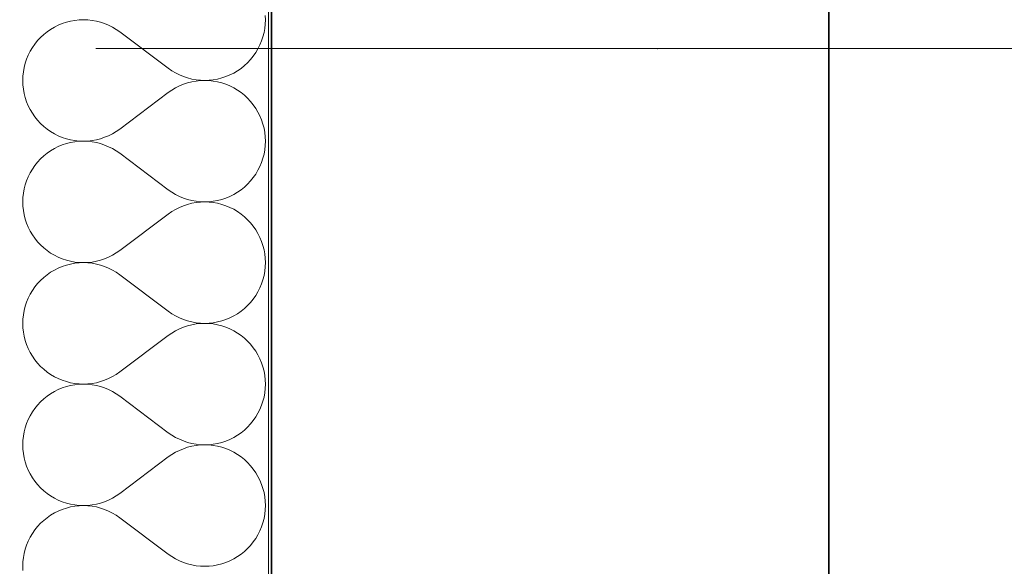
# Model space of a CAD drawing. Header units: millimetres. Extents: x -8078 to 234695, y -4319 to 602442.
# Tile 132 of 152: x 80172 to 80790, y 289819 to 290162. Entities that reach past the tile are written whole.
import ezdxf

# ---------------------------------------------------------------- set-up
doc = ezdxf.new("R2010")
doc.units = ezdxf.units.MM
doc.header["$MEASUREMENT"] = 0
doc.linetypes.add('Kropki i Kreski', pattern=[6.702778, 3.527778, -1.763889, 0, -1.411111])
for name, color, linetype in [('#podkład', 252, 'Continuous'), ('- A - ocieplenie', 7, 'Continuous'), ('Konstrukcja - Siatka mod', 7, 'Continuous'), ('Konstrukcja - Stropy', 7, 'Continuous'), ('Konstrukcja - Ściany zewnętrzne', 7, 'Continuous')]:
    doc.layers.add(name, color=color, linetype=linetype)

# ---------------------------------------------------------------- blocks, each defined once
blk = doc.blocks.new('UHYGFFFF')
at = {"layer": '- A - ocieplenie', "color": 252, "linetype": 'Continuous', "lineweight": 35, "ltscale": 100}
blk.add_line((19937.47, 388486.86), (19937.48, 396062.63), dxfattribs=at)
at = {"layer": '- A - ocieplenie', "color": 252, "linetype": 'Continuous', "lineweight": 13, "ltscale": 100}
for p, q in [((19806.08, 390678.31), (19803.57, 390677.27)), ((19808.67, 390679.17), (19806.08, 390678.31)), ((19811.3, 390679.84), (19808.67, 390679.17)), ((19813.98, 390680.32), (19811.3, 390679.84)), ((19816.69, 390680.61), (19813.98, 390680.32)), ((19819.4, 390680.71), (19816.69, 390680.61)), ((19822.12, 390680.61), (19819.4, 390680.71)), ((19824.83, 390680.31), (19822.12, 390680.61)), ((19827.51, 390679.83), (19824.83, 390680.31)), ((19830.14, 390679.16), (19827.51, 390679.83)), ((19832.72, 390678.29), (19830.14, 390679.16)), ((19835.23, 390677.25), (19832.72, 390678.29)), ((19933.28, 390675.28), (19933.57, 390677.99)), ((19933.67, 390680.71), (19933.57, 390683.43)), ((19933.57, 390677.99), (19933.67, 390680.71)), ((19794.44, 390671.41), (19792.45, 390669.56)), ((19796.56, 390673.12), (19794.44, 390671.41)), ((19798.8, 390674.67), (19796.56, 390673.12)), ((19801.14, 390676.05), (19798.8, 390674.67)), ((19803.57, 390677.27), (19801.14, 390676.05)), ((19837.67, 390676.03), (19835.23, 390677.25)), ((19840, 390674.64), (19837.67, 390676.03)), ((19842.24, 390673.09), (19840, 390674.64)), ((19872.71, 390650.23), (19842.24, 390673.09)), ((19932.12, 390669.97), (19932.79, 390672.61)), ((19932.79, 390672.61), (19933.28, 390675.28)), ((19788.89, 390665.45), (19787.34, 390663.21)), ((19790.6, 390667.57), (19788.89, 390665.45)), ((19792.45, 390669.56), (19790.6, 390667.57)), ((19930.22, 390664.88), (19931.26, 390667.39)), ((19931.26, 390667.39), (19932.12, 390669.97)), ((19785.95, 390660.88), (19784.73, 390658.44)), ((19787.34, 390663.21), (19785.95, 390660.88)), ((19926.06, 390657.87), (19927.61, 390660.1)), ((19927.61, 390660.1), (19929, 390662.44)), ((19929, 390662.44), (19930.22, 390664.88)), ((19782.83, 390653.35), (19782.16, 390650.71)), ((19783.69, 390655.93), (19782.83, 390653.35)), ((19784.73, 390658.44), (19783.69, 390655.93)), ((19920.51, 390651.91), (19922.5, 390653.76)), ((19922.5, 390653.76), (19924.35, 390655.75)), ((19924.35, 390655.75), (19926.06, 390657.87)), ((19781.67, 390648.03), (19781.38, 390645.33)), ((19782.16, 390650.71), (19781.67, 390648.03)), ((19872.71, 390650.23), (19874.95, 390648.68)), ((19874.95, 390648.68), (19877.29, 390647.29)), ((19877.29, 390647.29), (19879.72, 390646.07)), ((19911.38, 390646.05), (19913.81, 390647.26)), ((19913.81, 390647.26), (19916.15, 390648.65)), ((19916.15, 390648.65), (19918.39, 390650.2)), ((19918.39, 390650.2), (19920.51, 390651.91)), ((19781.38, 390645.33), (19781.28, 390642.61)), ((19781.28, 390642.61), (19781.38, 390639.89)), ((19879.72, 390646.07), (19882.23, 390645.02)), ((19882.23, 390645.02), (19884.81, 390644.16)), ((19884.81, 390641.06), (19882.23, 390640.2)), ((19884.81, 390644.16), (19887.45, 390643.49)), ((19887.45, 390641.73), (19884.81, 390641.06)), ((19887.45, 390643.49), (19890.12, 390643)), ((19890.12, 390642.22), (19887.45, 390641.73)), ((19890.12, 390643), (19892.83, 390642.71)), ((19892.83, 390642.51), (19890.12, 390642.22)), ((19892.83, 390642.71), (19895.55, 390642.61)), ((19895.55, 390642.61), (19892.83, 390642.51)), ((19895.55, 390642.61), (19898.27, 390642.71)), ((19898.27, 390642.52), (19895.55, 390642.61)), ((19898.27, 390642.71), (19900.97, 390643)), ((19900.97, 390642.23), (19898.27, 390642.52)), ((19900.97, 390643), (19903.65, 390643.48)), ((19903.65, 390641.75), (19900.97, 390642.23)), ((19903.65, 390643.48), (19906.28, 390644.15)), ((19906.28, 390641.07), (19903.65, 390641.75)), ((19906.28, 390644.15), (19908.87, 390645.01)), ((19908.87, 390640.22), (19906.28, 390641.07)), ((19908.87, 390645.01), (19911.38, 390646.05)), ((19781.38, 390639.89), (19781.67, 390637.19)), ((19781.67, 390637.19), (19782.16, 390634.51)), ((19782.16, 390634.51), (19782.83, 390631.87)), ((19872.71, 390634.99), (19842.24, 390612.14)), ((19874.95, 390636.55), (19872.71, 390634.99)), ((19877.29, 390637.94), (19874.95, 390636.55)), ((19879.72, 390639.16), (19877.29, 390637.94)), ((19882.23, 390640.2), (19879.72, 390639.16)), ((19911.38, 390639.18), (19908.87, 390640.22)), ((19913.81, 390637.96), (19911.38, 390639.18)), ((19916.15, 390636.57), (19913.81, 390637.96)), ((19918.39, 390635.02), (19916.15, 390636.57)), ((19920.51, 390633.32), (19918.39, 390635.02)), ((19782.83, 390631.87), (19783.69, 390629.29)), ((19783.69, 390629.29), (19784.73, 390626.78)), ((19922.5, 390631.46), (19920.51, 390633.32)), ((19924.35, 390629.47), (19922.5, 390631.46)), ((19926.06, 390627.35), (19924.35, 390629.47)), ((19784.73, 390626.78), (19785.95, 390624.35)), ((19785.95, 390624.35), (19787.34, 390622.01)), ((19787.34, 390622.01), (19788.89, 390619.77)), ((19927.61, 390625.12), (19926.06, 390627.35)), ((19929, 390622.78), (19927.61, 390625.12)), ((19930.22, 390620.35), (19929, 390622.78)), ((19788.89, 390619.77), (19790.6, 390617.66)), ((19790.6, 390617.66), (19792.45, 390615.67)), ((19792.45, 390615.67), (19794.44, 390613.81)), ((19931.26, 390617.83), (19930.22, 390620.35)), ((19932.12, 390615.25), (19931.26, 390617.83)), ((19794.44, 390613.81), (19796.56, 390612.11)), ((19796.56, 390612.11), (19798.8, 390610.56)), ((19798.8, 390610.56), (19801.14, 390609.17)), ((19837.67, 390609.19), (19840, 390610.58)), ((19840, 390610.58), (19842.24, 390612.14)), ((19932.79, 390612.62), (19932.12, 390615.25)), ((19933.28, 390609.94), (19932.79, 390612.62)), ((19933.57, 390607.23), (19933.28, 390609.94)), ((19801.14, 390609.17), (19803.57, 390607.95)), ((19803.57, 390607.95), (19806.08, 390606.91)), ((19806.08, 390606.91), (19808.67, 390606.05)), ((19808.67, 390606.05), (19811.3, 390605.38)), ((19811.3, 390603.65), (19808.67, 390602.98)), ((19811.3, 390605.38), (19813.98, 390604.9)), ((19813.98, 390604.13), (19811.3, 390603.65)), ((19813.98, 390604.9), (19816.69, 390604.61)), ((19816.69, 390604.42), (19813.98, 390604.13)), ((19816.69, 390604.61), (19819.4, 390604.52)), ((19819.4, 390604.52), (19816.69, 390604.42)), ((19819.4, 390604.52), (19822.12, 390604.61)), ((19822.12, 390604.42), (19819.4, 390604.52)), ((19822.12, 390604.61), (19824.83, 390604.91)), ((19824.83, 390604.12), (19822.12, 390604.42)), ((19824.83, 390604.91), (19827.51, 390605.39)), ((19827.51, 390603.64), (19824.83, 390604.12)), ((19827.51, 390605.39), (19830.14, 390606.07)), ((19830.14, 390602.96), (19827.51, 390603.64)), ((19830.14, 390606.07), (19832.72, 390606.93)), ((19832.72, 390606.93), (19835.23, 390607.97)), ((19835.23, 390607.97), (19837.67, 390609.19)), ((19933.67, 390604.52), (19933.57, 390607.23)), ((19933.57, 390601.8), (19933.67, 390604.52)), ((19798.8, 390598.48), (19796.56, 390596.93)), ((19801.14, 390599.86), (19798.8, 390598.48)), ((19803.57, 390601.08), (19801.14, 390599.86)), ((19806.08, 390602.12), (19803.57, 390601.08)), ((19808.67, 390602.98), (19806.08, 390602.12)), ((19832.72, 390602.1), (19830.14, 390602.96)), ((19835.23, 390601.06), (19832.72, 390602.1)), ((19837.67, 390599.84), (19835.23, 390601.06)), ((19840, 390598.45), (19837.67, 390599.84)), ((19842.24, 390596.9), (19840, 390598.45)), ((19932.79, 390596.41), (19933.28, 390599.09)), ((19933.28, 390599.09), (19933.57, 390601.8)), ((19790.6, 390591.38), (19788.89, 390589.26)), ((19792.45, 390593.37), (19790.6, 390591.38)), ((19794.44, 390595.22), (19792.45, 390593.37)), ((19796.56, 390596.93), (19794.44, 390595.22)), ((19872.71, 390574.04), (19842.24, 390596.9)), ((19930.22, 390588.68), (19931.26, 390591.2)), ((19931.26, 390591.2), (19932.12, 390593.78)), ((19932.12, 390593.78), (19932.79, 390596.41)), ((19785.95, 390584.68), (19784.73, 390582.25)), ((19787.34, 390587.02), (19785.95, 390584.68)), ((19788.89, 390589.26), (19787.34, 390587.02)), ((19927.61, 390583.91), (19929, 390586.25)), ((19929, 390586.25), (19930.22, 390588.68)), ((19783.69, 390579.74), (19782.83, 390577.16)), ((19784.73, 390582.25), (19783.69, 390579.74)), ((19922.5, 390577.57), (19924.35, 390579.56)), ((19924.35, 390579.56), (19926.06, 390581.68)), ((19926.06, 390581.68), (19927.61, 390583.91)), ((19782.16, 390574.52), (19781.67, 390571.84)), ((19782.83, 390577.16), (19782.16, 390574.52)), ((19872.71, 390574.04), (19874.95, 390572.49)), ((19874.95, 390572.49), (19877.29, 390571.1)), ((19913.81, 390571.07), (19916.15, 390572.46)), ((19916.15, 390572.46), (19918.39, 390574.01)), ((19918.39, 390574.01), (19920.51, 390575.72)), ((19920.51, 390575.72), (19922.5, 390577.57)), ((19781.38, 390569.14), (19781.28, 390566.42)), ((19781.28, 390566.42), (19781.38, 390563.7)), ((19781.67, 390571.84), (19781.38, 390569.14)), ((19877.29, 390571.1), (19879.72, 390569.88)), ((19879.72, 390569.88), (19882.23, 390568.83)), ((19882.23, 390568.83), (19884.81, 390567.97)), ((19884.81, 390567.97), (19887.45, 390567.3)), ((19887.45, 390567.3), (19890.12, 390566.81)), ((19890.12, 390566.81), (19892.83, 390566.52)), ((19892.83, 390566.32), (19890.12, 390566.03)), ((19892.83, 390566.52), (19895.55, 390566.42)), ((19895.55, 390566.42), (19892.83, 390566.32)), ((19895.55, 390566.42), (19898.27, 390566.52)), ((19898.27, 390566.33), (19895.55, 390566.42)), ((19898.27, 390566.52), (19900.97, 390566.81)), ((19900.97, 390566.04), (19898.27, 390566.33)), ((19900.97, 390566.81), (19903.65, 390567.29)), ((19903.65, 390567.29), (19906.28, 390567.96)), ((19906.28, 390567.96), (19908.87, 390568.82)), ((19908.87, 390568.82), (19911.38, 390569.86)), ((19911.38, 390569.86), (19913.81, 390571.07)), ((19781.38, 390563.7), (19781.67, 390561)), ((19781.67, 390561), (19782.16, 390558.32)), ((19874.95, 390560.36), (19872.71, 390558.8)), ((19877.29, 390561.75), (19874.95, 390560.36)), ((19879.72, 390562.97), (19877.29, 390561.75)), ((19882.23, 390564.01), (19879.72, 390562.97)), ((19884.81, 390564.87), (19882.23, 390564.01)), ((19887.45, 390565.54), (19884.81, 390564.87)), ((19890.12, 390566.03), (19887.45, 390565.54)), ((19903.65, 390565.55), (19900.97, 390566.04)), ((19906.28, 390564.88), (19903.65, 390565.55)), ((19908.87, 390564.03), (19906.28, 390564.88)), ((19911.38, 390562.99), (19908.87, 390564.03)), ((19913.81, 390561.77), (19911.38, 390562.99)), ((19916.15, 390560.38), (19913.81, 390561.77)), ((19918.39, 390558.83), (19916.15, 390560.38)), ((19782.16, 390558.32), (19782.83, 390555.68)), ((19782.83, 390555.68), (19783.69, 390553.1)), ((19872.71, 390558.8), (19842.24, 390535.94)), ((19920.51, 390557.12), (19918.39, 390558.83)), ((19922.5, 390555.27), (19920.51, 390557.12)), ((19924.35, 390553.28), (19922.5, 390555.27)), ((19783.69, 390553.1), (19784.73, 390550.59)), ((19784.73, 390550.59), (19785.95, 390548.16)), ((19785.95, 390548.16), (19787.34, 390545.82)), ((19926.06, 390551.16), (19924.35, 390553.28)), ((19927.61, 390548.93), (19926.06, 390551.16)), ((19929, 390546.59), (19927.61, 390548.93)), ((19787.34, 390545.82), (19788.89, 390543.58)), ((19788.89, 390543.58), (19790.6, 390541.47)), ((19790.6, 390541.47), (19792.45, 390539.47)), ((19930.22, 390544.16), (19929, 390546.59)), ((19931.26, 390541.64), (19930.22, 390544.16)), ((19932.12, 390539.06), (19931.26, 390541.64)), ((19792.45, 390539.47), (19794.44, 390537.62)), ((19794.44, 390537.62), (19796.56, 390535.92)), ((19796.56, 390535.92), (19798.8, 390534.36)), ((19840, 390534.39), (19842.24, 390535.94)), ((19932.79, 390536.43), (19932.12, 390539.06)), ((19933.28, 390533.75), (19932.79, 390536.43)), ((19798.8, 390534.36), (19801.14, 390532.98)), ((19801.14, 390532.98), (19803.57, 390531.76)), ((19803.57, 390531.76), (19806.08, 390530.72)), ((19806.08, 390530.72), (19808.67, 390529.86)), ((19808.67, 390529.86), (19811.3, 390529.19)), ((19811.3, 390529.19), (19813.98, 390528.71)), ((19824.83, 390528.72), (19827.51, 390529.2)), ((19827.51, 390529.2), (19830.14, 390529.88)), ((19830.14, 390529.88), (19832.72, 390530.74)), ((19832.72, 390530.74), (19835.23, 390531.78)), ((19835.23, 390531.78), (19837.67, 390533)), ((19837.67, 390533), (19840, 390534.39)), ((19933.57, 390531.04), (19933.28, 390533.75)), ((19933.67, 390528.33), (19933.57, 390531.04)), ((19801.14, 390523.67), (19798.8, 390522.29)), ((19803.57, 390524.89), (19801.14, 390523.67)), ((19806.08, 390525.93), (19803.57, 390524.89)), ((19808.67, 390526.79), (19806.08, 390525.93)), ((19811.3, 390527.46), (19808.67, 390526.79)), ((19813.98, 390527.94), (19811.3, 390527.46)), ((19813.98, 390528.71), (19816.69, 390528.42)), ((19816.69, 390528.23), (19813.98, 390527.94)), ((19816.69, 390528.42), (19819.4, 390528.33)), ((19819.4, 390528.33), (19816.69, 390528.23)), ((19819.4, 390528.33), (19822.12, 390528.42)), ((19822.12, 390528.23), (19819.4, 390528.33)), ((19822.12, 390528.42), (19824.83, 390528.72)), ((19824.83, 390527.93), (19822.12, 390528.23)), ((19827.51, 390527.45), (19824.83, 390527.93)), ((19830.14, 390526.77), (19827.51, 390527.45)), ((19832.72, 390525.91), (19830.14, 390526.77)), ((19835.23, 390524.87), (19832.72, 390525.91)), ((19837.67, 390523.65), (19835.23, 390524.87)), ((19840, 390522.26), (19837.67, 390523.65)), ((19932.79, 390520.22), (19933.28, 390522.9)), ((19933.28, 390522.9), (19933.57, 390525.61)), ((19933.57, 390525.61), (19933.67, 390528.33)), ((19792.45, 390517.18), (19790.6, 390515.19)), ((19794.44, 390519.03), (19792.45, 390517.18)), ((19796.56, 390520.74), (19794.44, 390519.03)), ((19798.8, 390522.29), (19796.56, 390520.74)), ((19842.24, 390520.71), (19840, 390522.26)), ((19872.71, 390497.85), (19842.24, 390520.71)), ((19931.26, 390515.01), (19932.12, 390517.59)), ((19932.12, 390517.59), (19932.79, 390520.22)), ((19787.34, 390510.83), (19785.95, 390508.49)), ((19788.89, 390513.07), (19787.34, 390510.83)), ((19790.6, 390515.19), (19788.89, 390513.07)), ((19929, 390510.06), (19930.22, 390512.49)), ((19930.22, 390512.49), (19931.26, 390515.01)), ((19784.73, 390506.06), (19783.69, 390503.55)), ((19785.95, 390508.49), (19784.73, 390506.06)), ((19924.35, 390503.37), (19926.06, 390505.49)), ((19926.06, 390505.49), (19927.61, 390507.72)), ((19927.61, 390507.72), (19929, 390510.06)), ((19782.16, 390498.33), (19781.67, 390495.65)), ((19782.83, 390500.97), (19782.16, 390498.33)), ((19783.69, 390503.55), (19782.83, 390500.97)), ((19918.39, 390497.82), (19920.51, 390499.53)), ((19920.51, 390499.53), (19922.5, 390501.38)), ((19922.5, 390501.38), (19924.35, 390503.37)), ((19781.38, 390492.95), (19781.28, 390490.23)), ((19781.67, 390495.65), (19781.38, 390492.95)), ((19872.71, 390497.85), (19874.95, 390496.3)), ((19874.95, 390496.3), (19877.29, 390494.91)), ((19877.29, 390494.91), (19879.72, 390493.69)), ((19879.72, 390493.69), (19882.23, 390492.64)), ((19882.23, 390492.64), (19884.81, 390491.78)), ((19906.28, 390491.77), (19908.87, 390492.63)), ((19908.87, 390492.63), (19911.38, 390493.67)), ((19911.38, 390493.67), (19913.81, 390494.88)), ((19913.81, 390494.88), (19916.15, 390496.27)), ((19916.15, 390496.27), (19918.39, 390497.82)), ((19781.28, 390490.23), (19781.38, 390487.51)), ((19781.38, 390487.51), (19781.67, 390484.81)), ((19879.72, 390486.77), (19877.29, 390485.55)), ((19882.23, 390487.82), (19879.72, 390486.77)), ((19884.81, 390488.68), (19882.23, 390487.82)), ((19884.81, 390491.78), (19887.45, 390491.11)), ((19887.45, 390489.35), (19884.81, 390488.68)), ((19887.45, 390491.11), (19890.12, 390490.62)), ((19890.12, 390489.84), (19887.45, 390489.35)), ((19890.12, 390490.62), (19892.83, 390490.33)), ((19892.83, 390490.13), (19890.12, 390489.84)), ((19892.83, 390490.33), (19895.55, 390490.23)), ((19895.55, 390490.23), (19892.83, 390490.13)), ((19895.55, 390490.23), (19898.27, 390490.33)), ((19898.27, 390490.13), (19895.55, 390490.23)), ((19898.27, 390490.33), (19900.97, 390490.61)), ((19900.97, 390489.85), (19898.27, 390490.13)), ((19900.97, 390490.61), (19903.65, 390491.1)), ((19903.65, 390489.36), (19900.97, 390489.85)), ((19903.65, 390491.1), (19906.28, 390491.77)), ((19906.28, 390488.69), (19903.65, 390489.36)), ((19908.87, 390487.83), (19906.28, 390488.69)), ((19911.38, 390486.8), (19908.87, 390487.83)), ((19913.81, 390485.58), (19911.38, 390486.8)), ((19781.67, 390484.81), (19782.16, 390482.13)), ((19782.16, 390482.13), (19782.83, 390479.49)), ((19872.71, 390482.61), (19842.24, 390459.75)), ((19874.95, 390484.16), (19872.71, 390482.61)), ((19877.29, 390485.55), (19874.95, 390484.16)), ((19916.15, 390484.19), (19913.81, 390485.58)), ((19918.39, 390482.64), (19916.15, 390484.19)), ((19920.51, 390480.93), (19918.39, 390482.64)), ((19922.5, 390479.08), (19920.51, 390480.93)), ((19782.83, 390479.49), (19783.69, 390476.91)), ((19783.69, 390476.91), (19784.73, 390474.4)), ((19784.73, 390474.4), (19785.95, 390471.97)), ((19924.35, 390477.09), (19922.5, 390479.08)), ((19926.06, 390474.97), (19924.35, 390477.09)), ((19927.61, 390472.74), (19926.06, 390474.97)), ((19785.95, 390471.97), (19787.34, 390469.63)), ((19787.34, 390469.63), (19788.89, 390467.39)), ((19788.89, 390467.39), (19790.6, 390465.27)), ((19929, 390470.4), (19927.61, 390472.74)), ((19930.22, 390467.97), (19929, 390470.4)), ((19931.26, 390465.45), (19930.22, 390467.97)), ((19790.6, 390465.27), (19792.45, 390463.28)), ((19792.45, 390463.28), (19794.44, 390461.43)), ((19794.44, 390461.43), (19796.56, 390459.72)), ((19932.12, 390462.87), (19931.26, 390465.45)), ((19932.79, 390460.24), (19932.12, 390462.87)), ((19796.56, 390459.72), (19798.8, 390458.17)), ((19798.8, 390458.17), (19801.14, 390456.79)), ((19801.14, 390456.79), (19803.57, 390455.57)), ((19803.57, 390455.57), (19806.08, 390454.53)), ((19832.72, 390454.55), (19835.23, 390455.59)), ((19835.23, 390455.59), (19837.67, 390456.81)), ((19837.67, 390456.81), (19840, 390458.2)), ((19840, 390458.2), (19842.24, 390459.75)), ((19933.28, 390457.56), (19932.79, 390460.24)), ((19933.57, 390454.85), (19933.28, 390457.56)), ((19933.67, 390452.13), (19933.57, 390454.85)), ((19803.57, 390448.7), (19801.14, 390447.48)), ((19806.08, 390449.74), (19803.57, 390448.7)), ((19806.08, 390454.53), (19808.67, 390453.67)), ((19808.67, 390450.6), (19806.08, 390449.74)), ((19808.67, 390453.67), (19811.3, 390453)), ((19811.3, 390451.27), (19808.67, 390450.6)), ((19811.3, 390453), (19813.98, 390452.52)), ((19813.98, 390451.75), (19811.3, 390451.27)), ((19813.98, 390452.52), (19816.69, 390452.23)), ((19816.69, 390452.04), (19813.98, 390451.75)), ((19816.69, 390452.23), (19819.4, 390452.13)), ((19819.4, 390452.13), (19816.69, 390452.04)), ((19819.4, 390452.13), (19822.12, 390452.23)), ((19822.12, 390452.04), (19819.4, 390452.13)), ((19822.12, 390452.23), (19824.83, 390452.53)), ((19824.83, 390451.74), (19822.12, 390452.04)), ((19824.83, 390452.53), (19827.51, 390453.01)), ((19827.51, 390451.26), (19824.83, 390451.74)), ((19827.51, 390453.01), (19830.14, 390453.69)), ((19830.14, 390450.58), (19827.51, 390451.26)), ((19830.14, 390453.69), (19832.72, 390454.55)), ((19832.72, 390449.72), (19830.14, 390450.58)), ((19835.23, 390448.68), (19832.72, 390449.72)), ((19837.67, 390447.46), (19835.23, 390448.68)), ((19933.28, 390446.71), (19933.57, 390449.42)), ((19933.57, 390449.42), (19933.67, 390452.13)), ((19794.44, 390442.84), (19792.45, 390440.99)), ((19796.56, 390444.55), (19794.44, 390442.84)), ((19798.8, 390446.1), (19796.56, 390444.55)), ((19801.14, 390447.48), (19798.8, 390446.1)), ((19840, 390446.07), (19837.67, 390447.46)), ((19842.24, 390444.52), (19840, 390446.07)), ((19872.71, 390421.66), (19842.24, 390444.52)), ((19932.12, 390441.4), (19932.79, 390444.03)), ((19932.79, 390444.03), (19933.28, 390446.71)), ((19788.89, 390436.88), (19787.34, 390434.64)), ((19790.6, 390439), (19788.89, 390436.88)), ((19792.45, 390440.99), (19790.6, 390439)), ((19929, 390433.87), (19930.22, 390436.3)), ((19930.22, 390436.3), (19931.26, 390438.82)), ((19931.26, 390438.82), (19932.12, 390441.4)), ((19785.95, 390432.3), (19784.73, 390429.87)), ((19787.34, 390434.64), (19785.95, 390432.3)), ((19926.06, 390429.3), (19927.61, 390431.53)), ((19927.61, 390431.53), (19929, 390433.87)), ((19782.83, 390424.78), (19782.16, 390422.14)), ((19783.69, 390427.36), (19782.83, 390424.78)), ((19784.73, 390429.87), (19783.69, 390427.36)), ((19920.51, 390423.34), (19922.5, 390425.19)), ((19922.5, 390425.19), (19924.35, 390427.18)), ((19924.35, 390427.18), (19926.06, 390429.3)), ((19781.67, 390419.46), (19781.38, 390416.76)), ((19782.16, 390422.14), (19781.67, 390419.46)), ((19872.71, 390421.66), (19874.95, 390420.11)), ((19874.95, 390420.11), (19877.29, 390418.72)), ((19877.29, 390418.72), (19879.72, 390417.5)), ((19911.38, 390417.47), (19913.81, 390418.69)), ((19913.81, 390418.69), (19916.15, 390420.08)), ((19916.15, 390420.08), (19918.39, 390421.63)), ((19918.39, 390421.63), (19920.51, 390423.34)), ((19781.38, 390416.76), (19781.28, 390414.04)), ((19781.28, 390414.04), (19781.38, 390411.32)), ((19879.72, 390417.5), (19882.23, 390416.45)), ((19882.23, 390411.63), (19879.72, 390410.58)), ((19882.23, 390416.45), (19884.81, 390415.59)), ((19884.81, 390412.49), (19882.23, 390411.63)), ((19884.81, 390415.59), (19887.45, 390414.92)), ((19887.45, 390413.16), (19884.81, 390412.49)), ((19887.45, 390414.92), (19890.12, 390414.43)), ((19890.12, 390413.65), (19887.45, 390413.16)), ((19890.12, 390414.43), (19892.83, 390414.14)), ((19892.83, 390413.94), (19890.12, 390413.65)), ((19892.83, 390414.14), (19895.55, 390414.04)), ((19895.55, 390414.04), (19892.83, 390413.94)), ((19895.55, 390414.04), (19898.27, 390414.14)), ((19898.27, 390413.94), (19895.55, 390414.04)), ((19898.27, 390414.14), (19900.97, 390414.42)), ((19900.97, 390413.66), (19898.27, 390413.94)), ((19900.97, 390414.42), (19903.65, 390414.91)), ((19903.65, 390413.17), (19900.97, 390413.66)), ((19903.65, 390414.91), (19906.28, 390415.58)), ((19906.28, 390412.5), (19903.65, 390413.17)), ((19906.28, 390415.58), (19908.87, 390416.44)), ((19908.87, 390411.64), (19906.28, 390412.5)), ((19908.87, 390416.44), (19911.38, 390417.47)), ((19911.38, 390410.6), (19908.87, 390411.64)), ((19781.38, 390411.32), (19781.67, 390408.62)), ((19781.67, 390408.62), (19782.16, 390405.94)), ((19782.16, 390405.94), (19782.83, 390403.3)), ((19872.71, 390406.42), (19842.24, 390383.56)), ((19874.95, 390407.97), (19872.71, 390406.42)), ((19877.29, 390409.36), (19874.95, 390407.97)), ((19879.72, 390410.58), (19877.29, 390409.36)), ((19913.81, 390409.39), (19911.38, 390410.6)), ((19916.15, 390408), (19913.81, 390409.39)), ((19918.39, 390406.45), (19916.15, 390408)), ((19920.51, 390404.74), (19918.39, 390406.45)), ((19782.83, 390403.3), (19783.69, 390400.72)), ((19783.69, 390400.72), (19784.73, 390398.21)), ((19922.5, 390402.89), (19920.51, 390404.74)), ((19924.35, 390400.9), (19922.5, 390402.89)), ((19926.06, 390398.78), (19924.35, 390400.9)), ((19784.73, 390398.21), (19785.95, 390395.78)), ((19785.95, 390395.78), (19787.34, 390393.44)), ((19787.34, 390393.44), (19788.89, 390391.2)), ((19927.61, 390396.55), (19926.06, 390398.78)), ((19929, 390394.21), (19927.61, 390396.55)), ((19930.22, 390391.78), (19929, 390394.21)), ((19788.89, 390391.2), (19790.6, 390389.08)), ((19790.6, 390389.08), (19792.45, 390387.09)), ((19792.45, 390387.09), (19794.44, 390385.24)), ((19931.26, 390389.26), (19930.22, 390391.78)), ((19932.12, 390386.68), (19931.26, 390389.26)), ((19794.44, 390385.24), (19796.56, 390383.53)), ((19796.56, 390383.53), (19798.8, 390381.98)), ((19798.8, 390381.98), (19801.14, 390380.6)), ((19837.67, 390380.62), (19840, 390382.01)), ((19840, 390382.01), (19842.24, 390383.56)), ((19932.79, 390384.05), (19932.12, 390386.68)), ((19933.28, 390381.37), (19932.79, 390384.05)), ((19933.57, 390378.66), (19933.28, 390381.37)), ((19801.14, 390380.6), (19803.57, 390379.38)), ((19803.57, 390379.38), (19806.08, 390378.34)), ((19806.08, 390378.34), (19808.67, 390377.48)), ((19808.67, 390377.48), (19811.3, 390376.81)), ((19811.3, 390375.08), (19808.67, 390374.41)), ((19811.3, 390376.81), (19813.98, 390376.33)), ((19813.98, 390375.56), (19811.3, 390375.08)), ((19813.98, 390376.33), (19816.69, 390376.04)), ((19816.69, 390375.85), (19813.98, 390375.56)), ((19816.69, 390376.04), (19819.4, 390375.94)), ((19819.4, 390375.94), (19816.69, 390375.85)), ((19819.4, 390375.94), (19822.12, 390376.04)), ((19822.12, 390375.85), (19819.4, 390375.94)), ((19822.12, 390376.04), (19824.83, 390376.34)), ((19824.83, 390375.55), (19822.12, 390375.85)), ((19824.83, 390376.34), (19827.51, 390376.82)), ((19827.51, 390375.07), (19824.83, 390375.55)), ((19827.51, 390376.82), (19830.14, 390377.5)), ((19830.14, 390374.39), (19827.51, 390375.07)), ((19830.14, 390377.5), (19832.72, 390378.36)), ((19832.72, 390378.36), (19835.23, 390379.4)), ((19835.23, 390379.4), (19837.67, 390380.62)), ((19933.67, 390375.94), (19933.57, 390378.66)), ((19933.57, 390373.23), (19933.67, 390375.94)), ((19796.56, 390368.35), (19794.44, 390366.65)), ((19798.8, 390369.91), (19796.56, 390368.35)), ((19801.14, 390371.29), (19798.8, 390369.91)), ((19803.57, 390372.51), (19801.14, 390371.29)), ((19806.08, 390373.55), (19803.57, 390372.51)), ((19808.67, 390374.41), (19806.08, 390373.55)), ((19832.72, 390373.53), (19830.14, 390374.39)), ((19835.23, 390372.49), (19832.72, 390373.53)), ((19837.67, 390371.27), (19835.23, 390372.49)), ((19840, 390369.88), (19837.67, 390371.27)), ((19842.24, 390368.33), (19840, 390369.88)), ((19872.71, 390345.47), (19842.24, 390368.33)), ((19932.79, 390367.84), (19933.28, 390370.52)), ((19933.28, 390370.52), (19933.57, 390373.23)), ((19790.6, 390362.8), (19788.89, 390360.69)), ((19792.45, 390364.8), (19790.6, 390362.8)), ((19794.44, 390366.65), (19792.45, 390364.8)), ((19930.22, 390360.11), (19931.26, 390362.63)), ((19931.26, 390362.63), (19932.12, 390365.21)), ((19932.12, 390365.21), (19932.79, 390367.84)), ((19785.95, 390356.11), (19784.73, 390353.68)), ((19787.34, 390358.45), (19785.95, 390356.11)), ((19788.89, 390360.69), (19787.34, 390358.45)), ((19927.61, 390355.34), (19929, 390357.68)), ((19929, 390357.68), (19930.22, 390360.11)), ((19783.69, 390351.17), (19782.83, 390348.59)), ((19784.73, 390353.68), (19783.69, 390351.17)), ((19922.5, 390349), (19924.35, 390350.99)), ((19924.35, 390350.99), (19926.06, 390353.11)), ((19926.06, 390353.11), (19927.61, 390355.34)), ((19782.16, 390345.95), (19781.67, 390343.27)), ((19782.83, 390348.59), (19782.16, 390345.95)), ((19872.71, 390345.47), (19874.95, 390343.91)), ((19874.95, 390343.91), (19877.29, 390342.52)), ((19913.81, 390342.5), (19916.15, 390343.89)), ((19916.15, 390343.89), (19918.39, 390345.44)), ((19918.39, 390345.44), (19920.51, 390347.15)), ((19920.51, 390347.15), (19922.5, 390349)), ((19781.38, 390340.57), (19781.28, 390337.85)), ((19781.28, 390337.85), (19781.38, 390335.13)), ((19781.67, 390343.27), (19781.38, 390340.57)), ((19877.29, 390342.52), (19879.72, 390341.3)), ((19879.72, 390341.3), (19882.23, 390340.26)), ((19882.23, 390340.26), (19884.81, 390339.4)), ((19884.81, 390339.4), (19887.45, 390338.73)), ((19887.45, 390338.73), (19890.12, 390338.24)), ((19890.12, 390338.24), (19892.83, 390337.95)), ((19892.83, 390337.95), (19895.55, 390337.85)), ((19895.55, 390337.85), (19898.27, 390337.94)), ((19898.27, 390337.94), (19900.97, 390338.23)), ((19900.97, 390338.23), (19903.65, 390338.72)), ((19903.65, 390338.72), (19906.28, 390339.39)), ((19906.28, 390339.39), (19908.87, 390340.24)), ((19908.87, 390340.24), (19911.38, 390341.28)), ((19911.38, 390341.28), (19913.81, 390342.5))]:
    blk.add_line(p, q, dxfattribs=at)
at = {"layer": 'Konstrukcja - Siatka mod', "color": 252, "linetype": 'Kropki i Kreski', "lineweight": 13, "ltscale": 100}
for q in [(19180.02, 390662.63), (49624.58, 390662.63)]:
    blk.add_line((20180.02, 390662.63), q, dxfattribs=at)
blk.add_point((20180.02, 390662.63), dxfattribs=at)
blk.add_point((20180.02, 390662.63), dxfattribs=at)
at = {"layer": 'Konstrukcja - Stropy', "color": 252, "linetype": 'Continuous', "lineweight": 13, "ltscale": 100}
for p, q in [((19937.48, 388030.59), (19937.48, 395682.67)), ((19937.48, 388030.59), (19937.48, 395682.67)), ((19935.63, 390812.63), (19935.63, 382844.47))]:
    blk.add_line(p, q, dxfattribs=at)
at = {"layer": 'Konstrukcja - Ściany zewnętrzne', "color": 252, "linetype": 'Continuous', "lineweight": 35, "ltscale": 100}
for p, q in [((19937.47, 390829.67), (19937.48, 388486.86)), ((20287.47, 389447.63), (20287.47, 390829.67))]:
    blk.add_line(p, q, dxfattribs=at)

msp = doc.modelspace()

# ---------------------------------------------------------------- block references
at = {"layer": '#podkład'}
msp.add_blockref('UHYGFFFF', (60392.7, -100518.68), dxfattribs=at)

doc.saveas('drawing.dxf')
